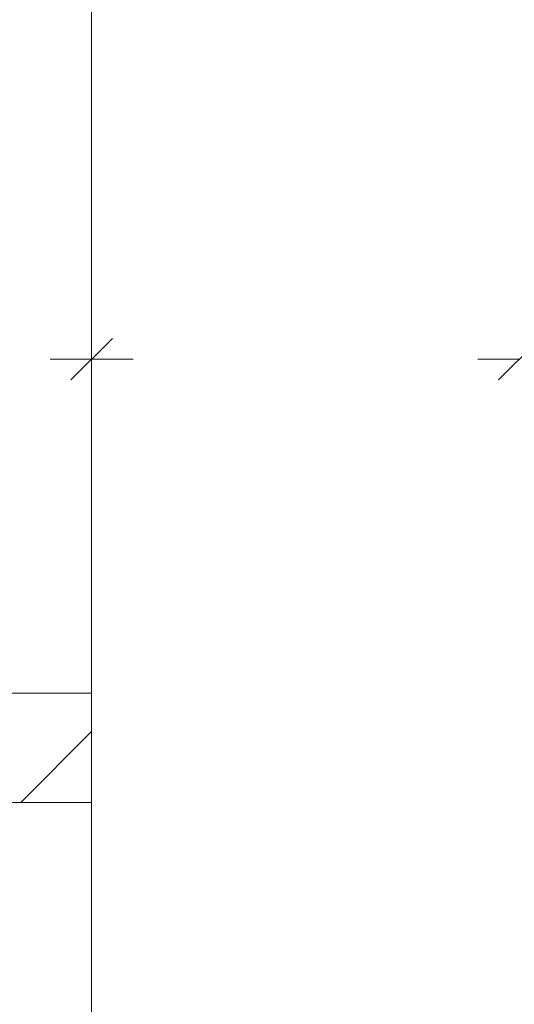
# Model space of a CAD drawing. Header units: millimetres. Extents: x 204754 to 499005, y -178579 to -103222.
# Tile 67 of 178: x 265601 to 266168, y -134795 to -133667. Entities that reach past the tile are written whole.
import ezdxf
from ezdxf import colors
from ezdxf.entities.mleader import LeaderData, LeaderLine
from ezdxf.math import Vec2, Vec3

# ---------------------------------------------------------------- set-up
doc = ezdxf.new("R2010")
doc.units = ezdxf.units.MM
doc.header["$MEASUREMENT"] = 0
doc.layers.get('0').update_dxf_attribs({"color": 252, "lineweight": 5})
for name, color, linetype, lineweight in [('IS_opisy', 7, 'Continuous', 35), ('Nowe_! NAZWY POM_Nr_pióra__19', 252, 'Continuous', 5), ('Nowe_220-A Ściany', 252, 'Continuous', 5), ('Nowe_220-A Ściany_Nr_pióra__93', 252, 'Continuous', 5), ('Nowe_Nowe_220(1)-A Ściany zewnętrzne_Nr_pióra__57', 252, 'Continuous', 5)]:
    doc.layers.add(name, color=color, linetype=linetype, lineweight=lineweight)
doc.styles.add('Opisowy', font='arial.ttf')

# ---------------------------------------------------------------- blocks, each defined once
blk = doc.blocks.new('podkład 20251118')
at = {"color": 252, "linetype": 'Continuous', "lineweight": 5}
for p, q in [((265660, -134079.5), (265707.5, -134032)), ((265660, -134079.5), (265707.5, -134032)), ((265707.5, -134032), (265660, -134079.5)), ((265707.5, -134032), (265660, -134079.5)), ((266150, -134079.5), (266197.5, -134032)), ((266197.5, -134032), (266150, -134079.5)), ((265683.7, -134055.7), (265636.2, -134055.7)), ((265683.7, -134055.7), (265636.2, -134055.7)), ((265683.7, -134055.7), (265731.2, -134055.7)), ((265683.7, -134055.7), (265731.2, -134055.7)), ((266173.7, -134055.7), (266126.2, -134055.7))]:
    blk.add_line(p, q, dxfattribs=at)
at = {"layer": 'Nowe_! NAZWY POM_Nr_pióra__19', "color": 252, "linetype": 'Continuous', "lineweight": 5}
for p, q in [((265683.7, -134438.4), (265683.7, -133174.4)), ((260583.7, -134438.4), (265683.7, -134438.4)), ((265683.7, -134563.4), (263193.7, -134563.4)), ((265683.7, -137248.4), (265683.7, -134563.4))]:
    blk.add_line(p, q, dxfattribs=at)
at = {"layer": 'Nowe_220-A Ściany', "color": 252, "linetype": 'Continuous', "lineweight": 5}
blk.add_line((265602.4, -134563.4), (265683.7, -134482.1), dxfattribs=at)
at = {"layer": 'Nowe_220-A Ściany_Nr_pióra__93', "color": 252, "linetype": 'Continuous', "lineweight": 5}
for p, q in [((265683.7, -134438.4), (264449.1, -134438.4)), ((265683.7, -134563.4), (265683.7, -134438.4)), ((264449.1, -134563.4), (265683.7, -134563.4))]:
    blk.add_line(p, q, dxfattribs=at)
at = {"layer": 'Nowe_Nowe_220(1)-A Ściany zewnętrzne_Nr_pióra__57', "color": 252, "linetype": 'Continuous', "lineweight": 5}
blk.add_line((265683.7, -138748.4), (265683.7, -133178.4), dxfattribs=at)
blk = doc.blocks.new('_None')

msp = doc.modelspace()

# ---------------------------------------------------------------- block references
msp.add_blockref('podkład 20251118', (0, 0))

# ---------------------------------------------------------------- leaders
at = {"layer": 'IS_opisy', "lineweight": 25}
ml = msp.add_multileader_mtext('Standard', dxfattribs=at)
ml.set_content('{\\fArial Narrow|b0|i0|c0|p34;P\\fArial Narrow|b0|i0|c238|p34;ion KS1 %%C110 PVC }', color=256, style='Opisowy')
ml.set_leader_properties()
ml.set_arrow_properties(name='NONE')
ml.build(insert=Vec2(0, 0))
ml.multileader.update_dxf_attribs({"dogleg_length": 0.1, "arrow_head_size": 8.61})
ctx = ml.context
ctx.base_point, ctx.char_height, ctx.arrow_head_size, ctx.landing_gap_size, ctx.plane_origin, ctx.plane_x_axis, ctx.plane_y_axis = Vec3(264087.5, -135596.6), 168, 8.61, 0.861, Vec3(261796.2, -136074.4), Vec3(1, -0.000005), Vec3(0.000005, 1)
ctx.text_align_type = 2
notes = []
notes.append((ctx, [(0, (1, 1, 0), (265843.3, -135596.6), (-1, 0.000005), 1, [(0, [(266270.4, -134598.5)], 256, [])])]))
ctx.mtext.insert, ctx.mtext.text_direction, ctx.mtext.rotation, ctx.mtext.width, ctx.mtext.alignment, ctx.mtext.flow_direction = Vec3(265841.4, -135509.2), Vec3(1, -0.000005), 6.283181, 2253.53, 3, 5
for ctx, leaders in notes:
    for number, flags, end, landing, length, lines in leaders:
        leader = LeaderData()
        leader.index, (leader.has_last_leader_line, leader.has_dogleg_vector, leader.attachment_direction) = number, flags
        leader.last_leader_point, leader.dogleg_vector, leader.dogleg_length = Vec3(end), Vec3(landing), length
        for number, points, colour, breaks in lines:
            line = LeaderLine()
            line.index, line.vertices, line.color, line.breaks = number, Vec3.list(points), colors.encode_raw_color(colour), breaks
            leader.lines.append(line)
        ctx.leaders.append(leader)

doc.saveas('drawing.dxf')
